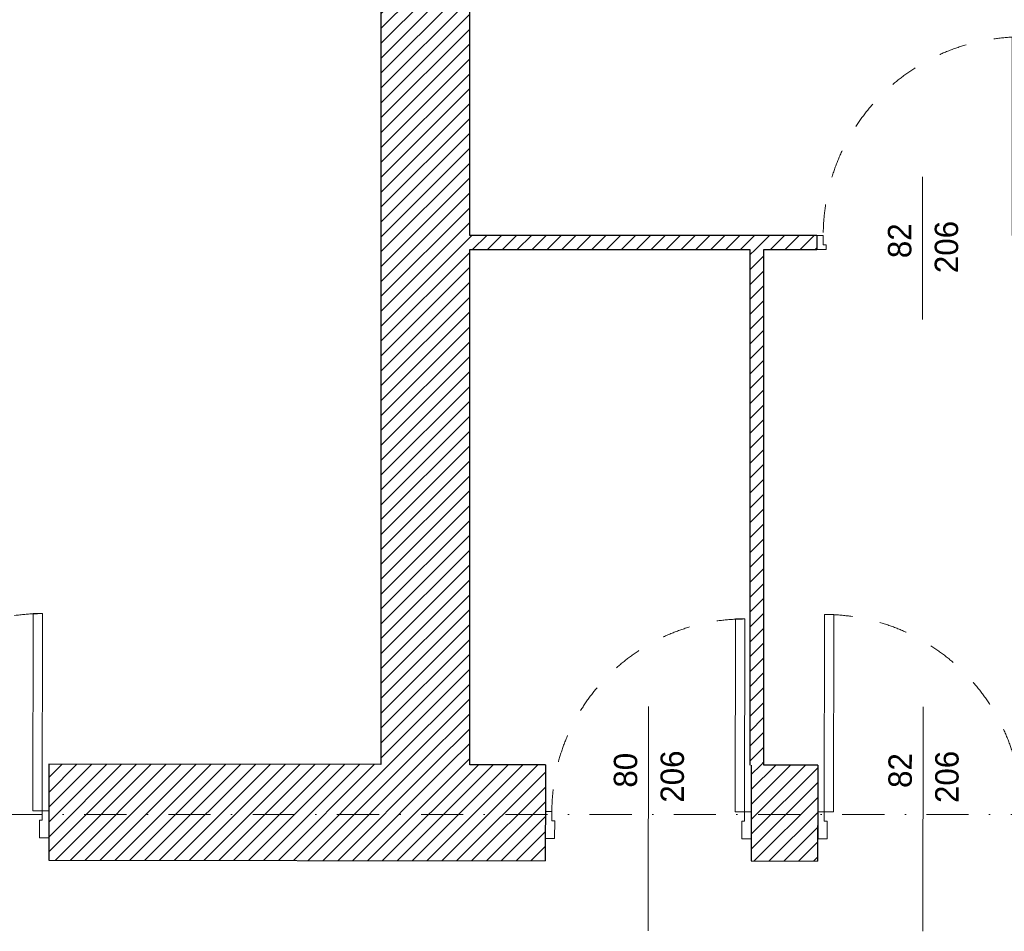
# Model space of a CAD drawing. Header units: millimetres. Extents: x 172139 to 266886, y 98118 to 138225.
# Tile 117 of 123: x 241731 to 245941, y 114873 to 118770. Entities that reach past the tile are written whole.
import ezdxf
from ezdxf.enums import TextEntityAlignment as Align

# ---------------------------------------------------------------- set-up
doc = ezdxf.new("R2010")
doc.units = ezdxf.units.MM
doc.header["$MEASUREMENT"] = 0
doc.linetypes.add('Kropki i Kreski', pattern=[360, 180, -90, 0, -90])
doc.linetypes.add('Przerywana', pattern=[240, 120, -120])
for name, color, linetype in [('Drzwi ArchiCAD', 7, 'Continuous'), ('Konstrukcja - Siatki mod', 7, 'Continuous'), ('KR_INW', 7, 'Continuous'), ('Znaczniki drzwi ArchiCADa', 7, 'Continuous')]:
    doc.layers.add(name, color=color, linetype=linetype)
for name, color, linetype, lineweight in [('Drzwi ArchiCAD_Nr_pióra__1', 7, 'Continuous', 13), ('Drzwi ArchiCAD_Nr_pióra__27', 7, 'Continuous', 25), ('KR_INW_Nr_pióra__101', 252, 'Continuous', 5), ('KR_INW_Nr_pióra__27', 7, 'Continuous', 25), ('Znaczniki drzwi ArchiCADa_Nr_pióra__7', 7, 'Continuous', 13)]:
    doc.layers.add(name, color=color, linetype=linetype, lineweight=lineweight)
doc.layers.add('Konstrukcja - Siatki mod_Nr_pióra__48', color=7, linetype='Continuous', lineweight=15, true_color=0xa80f02)
doc.layers.add('Znaczniki drzwi ArchiCADa_Nr_pióra__20', color=7, linetype='Continuous', lineweight=13, true_color=0xb00000)
doc.styles.add('GENERATED_STYLE_1', font='txt')
pattern_1 = [(45, (0, 0), (-31.819804, 31.819804), [])]

# ---------------------------------------------------------------- blocks, each defined once
blk = doc.blocks.new('Drzwi 19_6')
at = {"layer": 'Drzwi ArchiCAD_Nr_pióra__1', "linetype": 'Continuous'}
for p, q in [((381.9, 0), (381.9, 843.8)), ((381.9, 843.8), (421.9, 843.8)), ((421.9, 843.8), (421.9, 0)), ((-421.9, 0), (-449.9, 0)), ((-449.9, 0), (-449.9, -115)), ((-421.9, -40), (-421.9, 0)), ((421.9, 0), (381.9, 0)), ((449.9, 0), (421.9, 0)), ((421.9, 0), (421.9, -40)), ((449.9, -115), (449.9, 0)), ((-409.9, -40), (-421.9, -40)), ((-409.9, -115), (-409.9, -40)), ((421.9, -40), (409.9, -40)), ((409.9, -40), (409.9, -115)), ((-449.9, -115), (-409.9, -115)), ((409.9, -115), (449.9, -115))]:
    blk.add_line(p, q, dxfattribs=at)
at = {"layer": 'Drzwi ArchiCAD_Nr_pióra__1', "linetype": 'Przerywana'}
blk.add_arc((421.9, 0), 843.8, 90, 180, dxfattribs=at)
at = {"layer": 'Drzwi ArchiCAD_Nr_pióra__27', "linetype": 'Continuous'}
for p, q in [((-449.9, 0), (-449.9, -115)), ((449.9, 0), (449.9, -115))]:
    blk.add_line(p, q, dxfattribs=at)
blk = doc.blocks.new('Znacznik Wym 19_3')
at = {"layer": 'Znaczniki drzwi ArchiCADa_Nr_pióra__20', "linetype": 'Continuous'}
blk.add_line((0, 250), (0, -710), dxfattribs=at)
at = {"layer": 'Znaczniki drzwi ArchiCADa_Nr_pióra__7', "style": 'GENERATED_STYLE_1'}
for tag, p in [('AC_MarkerText_2', (-17.6, -97.3)), ('AC_MarkerText_3', (182.4, -161.3))]:
    blk.add_attdef(tag, text='', height=100, rotation=90, dxfattribs=at).set_placement(p, align=Align.BOTTOM_LEFT)
blk = doc.blocks.new('Drzwi 19_7')
at = {"layer": 'Drzwi ArchiCAD_Nr_pióra__1', "linetype": 'Continuous'}
for p, q in [((372.1, 0), (372.1, 824.2)), ((372.1, 824.2), (412.1, 824.2)), ((412.1, 824.2), (412.1, 0)), ((-412.1, 0), (-440.1, 0)), ((-440.1, 0), (-440.1, -115)), ((-412.1, -40), (-412.1, 0)), ((412.1, 0), (372.1, 0)), ((440.1, 0), (412.1, 0)), ((412.1, 0), (412.1, -40)), ((440.1, -115), (440.1, 0)), ((-400.1, -40), (-412.1, -40)), ((-400.1, -115), (-400.1, -40)), ((412.1, -40), (400.1, -40)), ((400.1, -40), (400.1, -115)), ((-440.1, -115), (-400.1, -115)), ((400.1, -115), (440.1, -115))]:
    blk.add_line(p, q, dxfattribs=at)
at = {"layer": 'Drzwi ArchiCAD_Nr_pióra__1', "linetype": 'Przerywana'}
blk.add_arc((412.1, 0), 824.2, 90, 180, dxfattribs=at)
at = {"layer": 'Drzwi ArchiCAD_Nr_pióra__27', "linetype": 'Continuous'}
for p, q in [((-440.1, 0), (-440.1, -115)), ((440.1, 0), (440.1, -115))]:
    blk.add_line(p, q, dxfattribs=at)
blk = doc.blocks.new('Drzwi 19_8')
at = {"layer": 'Drzwi ArchiCAD_Nr_pióra__1', "linetype": 'Continuous'}
for p, q in [((381.8, 0), (381.8, 843.5)), ((381.8, 843.5), (421.8, 843.5)), ((421.8, 843.5), (421.8, 0)), ((-421.8, 0), (-449.8, 0)), ((-449.8, 0), (-449.8, -115)), ((-421.8, -40), (-421.8, 0)), ((421.8, 0), (381.8, 0)), ((449.8, 0), (421.8, 0)), ((421.8, 0), (421.8, -40)), ((449.8, -115), (449.8, 0)), ((-409.8, -40), (-421.8, -40)), ((-409.8, -115), (-409.8, -40)), ((421.8, -40), (409.8, -40)), ((409.8, -40), (409.8, -115)), ((-449.8, -115), (-409.8, -115)), ((409.8, -115), (449.8, -115))]:
    blk.add_line(p, q, dxfattribs=at)
at = {"layer": 'Drzwi ArchiCAD_Nr_pióra__1', "linetype": 'Przerywana'}
blk.add_arc((421.8, 0), 843.5, 90, 180, dxfattribs=at)
at = {"layer": 'Drzwi ArchiCAD_Nr_pióra__27', "linetype": 'Continuous'}
for p, q in [((-449.8, 0), (-449.8, -115)), ((449.8, 0), (449.8, -115))]:
    blk.add_line(p, q, dxfattribs=at)
blk = doc.blocks.new('Ściana_25', base_point=(230442, 115191.6))
at = {"layer": 'KR_INW_Nr_pióra__101', "linetype": 'Continuous'}
h = blk.add_hatch(dxfattribs=at)
h.set_pattern_fill('Cegła_licówka', color=256, style=0, pattern_type=2)
h.set_pattern_definition(pattern_1)
h.paths.add_polyline_path([(241855.1, 115177.7), (243977.9, 115175.1), (243978.1, 115270.1), (243978.2, 115385.1), (243978.4, 115585.1), (241855.6, 115587.7), (241855.4, 115387.7), (241855.2, 115272.7)])
h = blk.add_hatch(dxfattribs=at)
h.set_pattern_fill('Cegła_licówka', color=256, style=0, pattern_type=2)
h.set_pattern_definition(pattern_1)
h.paths.add_polyline_path([(244858.2, 115174.1), (245142.4, 115173.7), (245142.5, 115268.7), (245142.6, 115383.7), (245142.9, 115583.7), (244858.7, 115584.1), (244858.4, 115384.1), (244858.3, 115269.1)])
at = {"layer": 'KR_INW_Nr_pióra__27', "linetype": 'Continuous'}
for p, q in [((241855.6, 115587.7), (241855.4, 115387.7)), ((243978.4, 115585.1), (243978.2, 115385.1)), ((244858.7, 115584.1), (244858.4, 115384.1)), ((245142.9, 115583.7), (245142.6, 115383.7)), ((241855.4, 115387.7), (241855.2, 115272.7)), ((243978.2, 115385.1), (243978.1, 115270.1)), ((244858.4, 115384.1), (244858.3, 115269.1)), ((245142.6, 115383.7), (245142.5, 115268.7)), ((241855.2, 115272.7), (241855.1, 115177.7)), ((243978.1, 115270.1), (243977.9, 115175.1)), ((244858.3, 115269.1), (244858.2, 115174.1)), ((245142.5, 115268.7), (245142.4, 115173.7))]:
    blk.add_line(p, q, dxfattribs=at)
at = {"layer": 'KR_INW_Nr_pióra__27', "linetype": 'Continuous', "flags": 128}
for points in [[(243274.7, 115586), (241855.6, 115587.7)], [(243978.4, 115585.1), (243654.7, 115585.5)], [(245142.9, 115583.7), (244912.7, 115584)], [(241855.1, 115177.7), (243977.9, 115175.1)], [(244858.2, 115174.1), (245142.4, 115173.7)]]:
    blk.add_lwpolyline(points, dxfattribs=at)
at = {"layer": 'Drzwi ArchiCAD', "linetype": 'Continuous', "zscale": 1000, "rotation": 359.9303963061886}
for name, p in [('Drzwi 19_8', (241405.6, 115388.3)), ('Drzwi 19_7', (244418.3, 115384.6))]:
    blk.add_blockref(name, p, dxfattribs=at)
at = {"layer": 'Drzwi ArchiCAD', "linetype": 'Continuous', "xscale": -0.9999999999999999, "zscale": 1000, "rotation": 359.9303963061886}
blk.add_blockref('Drzwi 19_6', (245592.6, 115383.2), dxfattribs=at)
at = {"layer": 'Znaczniki drzwi ArchiCADa', "color": 14, "lineweight": 13, "true_color": 0xb00000}
ref = blk.add_blockref('Znacznik Wym 19_3', (244418.6, 115584.6), dxfattribs=dict(at, rotation=359.9303963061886))
ref.add_attrib('AC_MarkerText_2', '80', dxfattribs={"layer": 'Znaczniki drzwi ArchiCADa_Nr_pióra__7', "color": 7, "height": 100, "rotation": 89.9304, "style": 'GENERATED_STYLE_1'}).set_placement((244400.8, 115487.3), align=Align.BOTTOM_LEFT)
ref.add_attrib('AC_MarkerText_3', '206', dxfattribs={"layer": 'Znaczniki drzwi ArchiCADa_Nr_pióra__7', "color": 7, "height": 100, "rotation": 89.9304, "style": 'GENERATED_STYLE_1'}).set_placement((244600.7, 115423), align=Align.BOTTOM_LEFT)
ref = blk.add_blockref('Znacznik Wym 19_3', (245592.8, 115583.2), dxfattribs=dict(at, rotation=359.9303963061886))
ref.add_attrib('AC_MarkerText_2', '82', dxfattribs={"layer": 'Znaczniki drzwi ArchiCADa_Nr_pióra__7', "color": 7, "height": 100, "rotation": 89.9304, "style": 'GENERATED_STYLE_1'}).set_placement((245575, 115485.9), align=Align.BOTTOM_LEFT)
ref.add_attrib('AC_MarkerText_3', '206', dxfattribs={"layer": 'Znaczniki drzwi ArchiCADa_Nr_pióra__7', "color": 7, "height": 100, "rotation": 89.9304, "style": 'GENERATED_STYLE_1'}).set_placement((245774.9, 115421.6), align=Align.BOTTOM_LEFT)
blk = doc.blocks.new('Ściana_70', base_point=(243274.7, 115176))
at = {"layer": 'KR_INW_Nr_pióra__101', "linetype": 'Continuous'}
h = blk.add_hatch(dxfattribs=at)
h.set_pattern_fill('Cegła_licówka', color=256, style=0, pattern_type=2)
h.set_pattern_definition(pattern_1)
h.paths.add_polyline_path([(243654.7, 115585.5), (243654.7, 119852.5), (243274.7, 119852.5), (243274.7, 115586)])
at = {"layer": 'KR_INW_Nr_pióra__27', "linetype": 'Continuous', "flags": 128}
for points in [[(243274.7, 119852.5), (243274.7, 115586)], [(243654.7, 119852.5), (243334.7, 119852.5)], [(243654.7, 117848.3), (243654.7, 119852.5)], [(243654.7, 115585.5), (243654.7, 117788.3)]]:
    blk.add_lwpolyline(points, dxfattribs=at)
blk = doc.blocks.new('Drzwi 19_28')
at = {"layer": 'Drzwi ArchiCAD_Nr_pióra__1', "linetype": 'Continuous'}
for p, q in [((384.1, 0), (384.1, 848.3)), ((384.1, 848.3), (424.1, 848.3)), ((424.1, 848.3), (424.1, 0)), ((-424.1, 0), (-452.1, 0)), ((-452.1, 0), (-452.1, -60)), ((-424.1, -40), (-424.1, 0)), ((424.1, 0), (384.1, 0)), ((452.1, 0), (424.1, 0)), ((424.1, 0), (424.1, -40)), ((452.1, -60), (452.1, 0)), ((-412.1, -40), (-424.1, -40)), ((-412.1, -60), (-412.1, -40)), ((424.1, -40), (412.1, -40)), ((412.1, -40), (412.1, -60)), ((-452.1, -60), (-412.1, -60)), ((412.1, -60), (452.1, -60))]:
    blk.add_line(p, q, dxfattribs=at)
at = {"layer": 'Drzwi ArchiCAD_Nr_pióra__1', "linetype": 'Przerywana'}
blk.add_arc((424.1, 0), 848.3, 90, 180, dxfattribs=at)
at = {"layer": 'Drzwi ArchiCAD_Nr_pióra__27', "linetype": 'Continuous'}
for p, q in [((-452.1, 0), (-452.1, -60)), ((452.1, 0), (452.1, -60))]:
    blk.add_line(p, q, dxfattribs=at)
blk = doc.blocks.new('Znacznik Wym 19_20')
at = {"layer": 'Znaczniki drzwi ArchiCADa_Nr_pióra__20', "linetype": 'Continuous'}
blk.add_line((0, 250), (0, -360), dxfattribs=at)
at = {"layer": 'Znaczniki drzwi ArchiCADa_Nr_pióra__7', "style": 'GENERATED_STYLE_1'}
for tag, p in [('AC_MarkerText_2', (-17.6, -97.3)), ('AC_MarkerText_3', (182.4, -161.3))]:
    blk.add_attdef(tag, text='', height=100, rotation=90, dxfattribs=at).set_placement(p, align=Align.BOTTOM_LEFT)
blk = doc.blocks.new('Ściana_72', base_point=(243274.7, 117848.3))
at = {"layer": 'KR_INW_Nr_pióra__101', "linetype": 'Continuous'}
h = blk.add_hatch(dxfattribs=at)
h.set_pattern_fill('Cegła_licówka', color=256, style=0, pattern_type=2)
h.set_pattern_definition(pattern_1)
h.paths.add_polyline_path([(243654.7, 117788.3), (245138.5, 117788.3), (245138.5, 117848.3), (243654.7, 117848.3)])
h = blk.add_hatch(dxfattribs=at)
h.set_pattern_fill('Cegła_licówka', color=256, style=0, pattern_type=2)
h.set_pattern_definition(pattern_1)
h.paths.add_polyline_path([(246042.7, 117848.3), (246042.7, 117788.3), (246240.9, 117788.3), (246240.9, 117848.3)])
at = {"layer": 'KR_INW_Nr_pióra__27', "linetype": 'Continuous'}
for p, q in [((245138.5, 117848.3), (245138.5, 117788.3)), ((246042.7, 117848.3), (246042.7, 117788.3))]:
    blk.add_line(p, q, dxfattribs=at)
at = {"layer": 'KR_INW_Nr_pióra__27', "linetype": 'Continuous', "flags": 128}
for points in [[(245138.5, 117848.3), (243654.7, 117848.3)], [(246240.9, 117848.3), (246042.7, 117848.3)], [(243654.7, 117788.3), (244852.7, 117788.3)], [(244912.7, 117788.3), (245138.5, 117788.3)], [(246042.7, 117788.3), (246240.9, 117788.3)]]:
    blk.add_lwpolyline(points, dxfattribs=at)
at = {"layer": 'Drzwi ArchiCAD', "linetype": 'Continuous', "zscale": 1000}
blk.add_blockref('Drzwi 19_28', (245590.6, 117848.3), dxfattribs=at)
at = {"layer": 'Znaczniki drzwi ArchiCADa', "color": 14, "lineweight": 13, "true_color": 0xb00000}
ref = blk.add_blockref('Znacznik Wym 19_20', (245590.6, 117848.3), dxfattribs=at)
ref.add_attrib('AC_MarkerText_2', '82', dxfattribs={"layer": 'Znaczniki drzwi ArchiCADa_Nr_pióra__7', "color": 7, "height": 100, "rotation": 90, "style": 'GENERATED_STYLE_1'}).set_placement((245572.9, 117750.9), align=Align.BOTTOM_LEFT)
ref.add_attrib('AC_MarkerText_3', '206', dxfattribs={"layer": 'Znaczniki drzwi ArchiCADa_Nr_pióra__7', "color": 7, "height": 100, "rotation": 90, "style": 'GENERATED_STYLE_1'}).set_placement((245772.9, 117686.9), align=Align.BOTTOM_LEFT)
blk = doc.blocks.new('Ściana_73', base_point=(244852.7, 117848.3))
at = {"layer": 'KR_INW_Nr_pióra__101', "linetype": 'Continuous'}
h = blk.add_hatch(dxfattribs=at)
h.set_pattern_fill('Cegła_licówka', color=256, style=0, pattern_type=2)
h.set_pattern_definition(pattern_1)
h.paths.add_polyline_path([(244852.7, 117788.3), (244852.7, 115584.1), (244912.7, 115584), (244912.7, 117788.3)])
at = {"layer": 'KR_INW_Nr_pióra__27', "linetype": 'Continuous', "flags": 128}
for points in [[(244852.7, 117788.3), (244852.7, 115584.1)], [(244912.7, 115584), (244912.7, 117788.3)]]:
    blk.add_lwpolyline(points, dxfattribs=at)
blk = doc.blocks.new('Standardowy znacznik siatki_10')
at = {"layer": 'Konstrukcja - Siatki mod_Nr_pióra__48', "linetype": 'Kropki i Kreski'}
blk.add_line((1000, 0), (72912, 0), dxfattribs=at)

msp = doc.modelspace()

# ---------------------------------------------------------------- block references
at = {"layer": 'Konstrukcja - Siatki mod', "color": 8, "linetype": 'Continuous', "lineweight": 13, "zscale": 1000}
msp.add_blockref('Standardowy znacznik siatki_10', (177989.3, 115372.2), dxfattribs=at)
at = {"layer": 'KR_INW'}
for name, p in [('Ściana_70', (243274.7, 115176)), ('Ściana_72', (243274.7, 117848.3)), ('Ściana_73', (244852.7, 117848.3)), ('Ściana_25', (230442, 115191.6))]:
    msp.add_blockref(name, p, dxfattribs=at)

doc.saveas('drawing.dxf')
